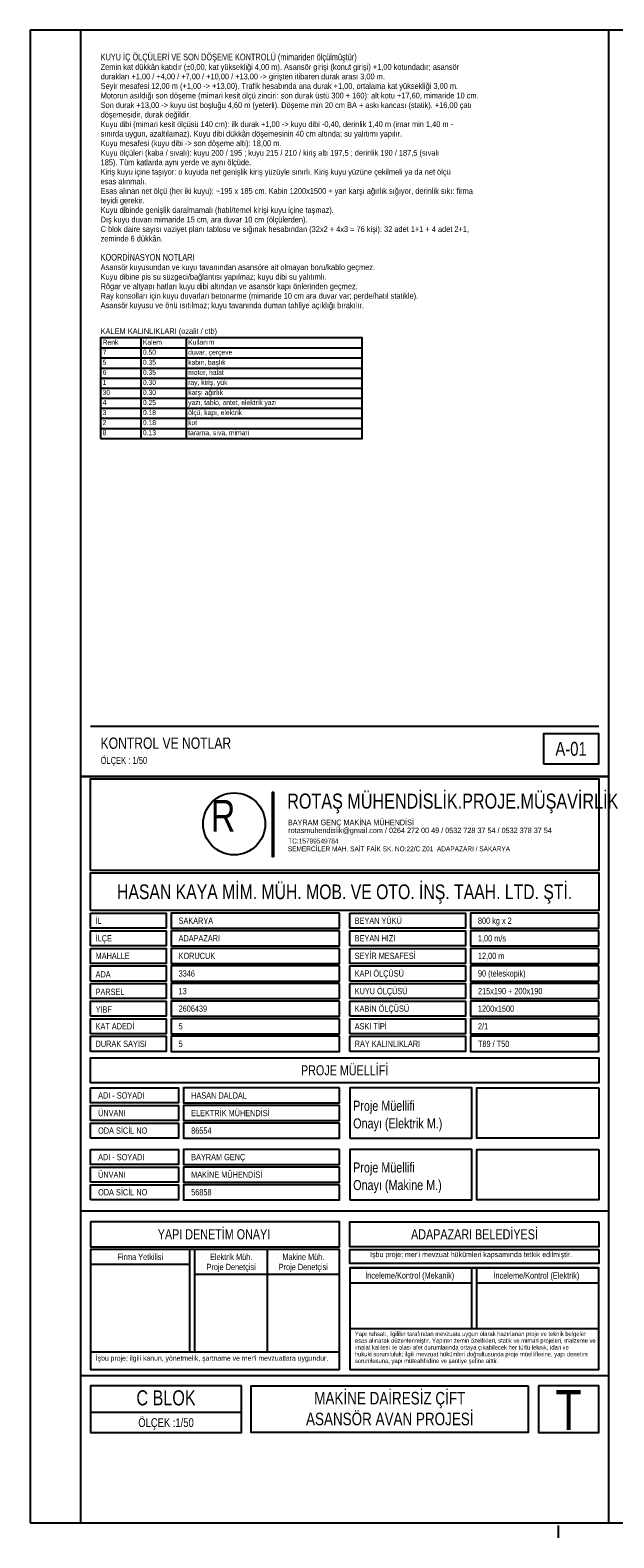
# Model space of a CAD drawing. Header units: centimetres. Extents: x 0 to 13234, y -30 to 2970.
# Tile 1 of 29: x 0 to 1160, y -30 to 2970. Entities that reach past the tile are written whole.
import ezdxf
from ezdxf.enums import TextEntityAlignment as Align

# ---------------------------------------------------------------- set-up
doc = ezdxf.new("R2010")
doc.units = ezdxf.units.CM
doc.linetypes.add('CENTER', pattern=[5.08, 3.175, -0.635, 0.635, -0.635])
for name, color, linetype in [('ASN-ANTET', 4, 'Continuous'), ('ASN-BASLIK', 5, 'Continuous'), ('ASN-CERCEVE', 7, 'Continuous'), ('ASN-EKSEN', 8, 'CENTER'), ('ASN-TABLO', 4, 'Continuous'), ('ASN-YAZI', 4, 'Continuous')]:
    doc.layers.add(name, color=color, linetype=linetype)

msp = doc.modelspace()

# ---------------------------------------------------------------- linework, layer by layer
at = {"layer": 'ASN-ANTET'}
for p, q in [((120, 1585), (1130, 1585)), ((1150, 620), (100, 620)), ((615, 544), (120, 544)), ((317.5, 339.3), (317.5, 544)), ((327.5, 339.3), (327.5, 544)), ((471.2, 544), (471.2, 339.3)), ((317.5, 514), (120, 514)), ((615, 494), (327.5, 494)), ((877.5, 385.7), (877.5, 507)), ((887.5, 385.7), (887.5, 507)), ((877.5, 477), (635, 477)), ((1130, 477), (887.5, 477)), ((1130, 385.7), (635, 385.7)), ((615, 339.3), (120, 339.3)), ((1150, 292.2), (100, 292.2)), ((420, 219.3), (120, 219.3))]:
    msp.add_line(p, q, dxfattribs=at)
msp.add_lwpolyline([(1020, 1510), (1130, 1510), (1130, 1570), (1020, 1570)], close=True, dxfattribs=at)
for points in [[(100, 0), (1150, 0), (1150, 1485), (100, 1485), (100, 0)], [(120, 1298), (120, 1480), (1130, 1480), (1130, 1298), (120, 1298)], [(483.9, 1325), (481.7, 1325), (481.7, 1453.9), (483.9, 1453.9), (483.9, 1325)], [(120, 1218), (120, 1293), (1130, 1293), (1130, 1218), (120, 1218)], [(120, 1213), (270, 1213), (270, 1183), (120, 1183), (120, 1213)], [(615, 1213), (280, 1213), (280, 1183), (615, 1183), (615, 1213)], [(635, 1213), (865, 1213), (865, 1183), (635, 1183), (635, 1213)], [(1130, 1213), (875, 1213), (875, 1183), (1130, 1183), (1130, 1213)], [(120, 1148), (120, 1178), (270, 1178), (270, 1148), (120, 1148)], [(615, 1178), (280, 1178), (280, 1148), (615, 1148), (615, 1178)], [(635, 1148), (635, 1178), (865, 1178), (865, 1148), (635, 1148)], [(1130, 1178), (875, 1178), (875, 1148), (1130, 1148), (1130, 1178)], [(120, 1143), (270, 1143), (270, 1113), (120, 1113), (120, 1143)], [(615, 1143), (280, 1143), (280, 1113), (615, 1113), (615, 1143)], [(635, 1143), (865, 1143), (865, 1113), (635, 1113), (635, 1143)], [(1130, 1143), (875, 1143), (875, 1113), (1130, 1113), (1130, 1143)], [(120, 1078), (120, 1108), (270, 1108), (270, 1078), (120, 1078)], [(615, 1108), (280, 1108), (280, 1078), (615, 1078), (615, 1108)], [(635, 1078), (635, 1108), (865, 1108), (865, 1078), (635, 1078)], [(1130, 1108), (875, 1108), (875, 1078), (1130, 1078), (1130, 1108)], [(120, 1073), (270, 1073), (270, 1043), (120, 1043), (120, 1073)], [(615, 1073), (280, 1073), (280, 1043), (615, 1043), (615, 1073)], [(635, 1073), (865, 1073), (865, 1043), (635, 1043), (635, 1073)], [(1130, 1073), (875, 1073), (875, 1043), (1130, 1043), (1130, 1073)], [(120, 1008), (120, 1038), (270, 1038), (270, 1008), (120, 1008)], [(615, 1038), (280, 1038), (280, 1008), (615, 1008), (615, 1038)], [(635, 1008), (635, 1038), (865, 1038), (865, 1008), (635, 1008)], [(1130, 1038), (875, 1038), (875, 1008), (1130, 1008), (1130, 1038)], [(120, 973), (120, 1003), (270, 1003), (270, 973), (120, 973)], [(615, 1003), (280, 1003), (280, 973), (615, 973), (615, 1003)], [(635, 973), (635, 1003), (865, 1003), (865, 973), (635, 973)], [(1130, 1003), (875, 1003), (875, 973), (1130, 973), (1130, 1003)], [(120, 938), (120, 968), (270, 968), (270, 938), (120, 938)], [(615, 968), (280, 968), (280, 938), (615, 938), (615, 968)], [(635, 938), (635, 968), (865, 968), (865, 938), (635, 938)], [(1130, 968), (875, 968), (875, 938), (1130, 938), (1130, 968)], [(120, 875.3), (120, 925.3), (1130, 925.3), (1130, 875.3), (120, 875.3)], [(120, 865.3), (295, 865.3), (295, 835.3), (120, 835.3), (120, 865.3)], [(615, 865.3), (305, 865.3), (305, 835.3), (615, 835.3), (615, 865.3)], [(635, 765.3), (877.5, 765.3), (877.5, 865.3), (635, 865.3), (635, 765.3)], [(1130, 865.3), (1130, 765.3), (887.5, 765.3), (887.5, 865.3), (1130, 865.3)], [(120, 800.3), (120, 830.3), (295, 830.3), (295, 800.3), (120, 800.3)], [(615, 830.3), (305, 830.3), (305, 800.3), (615, 800.3), (615, 830.3)], [(120, 765.3), (120, 795.3), (295, 795.3), (295, 765.3), (120, 765.3)], [(615, 795.3), (305, 795.3), (305, 765.3), (615, 765.3), (615, 795.3)], [(120, 742.7), (295, 742.7), (295, 712.7), (120, 712.7), (120, 742.7)], [(615, 742.7), (305, 742.7), (305, 712.7), (615, 712.7), (615, 742.7)], [(635, 642.7), (877.5, 642.7), (877.5, 742.7), (635, 742.7), (635, 642.7)], [(1130, 742.7), (1130, 642.7), (887.5, 642.7), (887.5, 742.7), (1130, 742.7)], [(120, 677.7), (120, 707.7), (295, 707.7), (295, 677.7), (120, 677.7)], [(615, 707.7), (305, 707.7), (305, 677.7), (615, 677.7), (615, 707.7)], [(120, 642.7), (120, 672.7), (295, 672.7), (295, 642.7), (120, 642.7)], [(615, 672.7), (305, 672.7), (305, 642.7), (615, 642.7), (615, 672.7)], [(120, 599), (120, 549), (615, 549), (615, 599), (120, 599)], [(1130, 599), (1130, 549), (635, 549), (635, 599), (1130, 599)], [(615, 305), (615, 544), (120, 544), (120, 305), (615, 305)], [(1130, 544), (1130, 516.2), (635, 516.2), (635, 544), (1130, 544)], [(635, 507), (1130, 507), (635, 507), (635, 305), (1130, 305), (1130, 507)], [(420, 272.2), (120, 272.2), (120, 179.3), (420, 179.3), (420, 272.2)], [(990, 272.2), (990, 179.3), (439.5, 179.3), (439.5, 272.2), (990, 272.2)], [(1010, 272.2), (1010, 179.3), (1130, 179.3), (1130, 272.2), (1010, 272.2)]]:
    msp.add_lwpolyline(points, dxfattribs=at)
msp.add_circle((405.4, 1390.6), 61.8, dxfattribs=at)
at = {"layer": 'ASN-CERCEVE'}
for p, q in [((1150, 0), (1150, 2970)), ((100, 1485), (1150, 1485))]:
    msp.add_line(p, q, dxfattribs=at)
for points in [[(0, 0), (13233.7, 0), (13233.7, 2970), (0, 2970)], [(100, 0), (13208.7, 0), (13208.7, 2970), (100, 2970)]]:
    msp.add_lwpolyline(points, close=True, dxfattribs=at)
at = {"layer": 'ASN-EKSEN'}
msp.add_line((1050, -30), (1050, -5), dxfattribs=at)
at = {"layer": 'ASN-TABLO'}
for p, q in [((220, 2357.7), (220, 2157.7)), ((310, 2357.7), (310, 2157.7)), ((140, 2337.7), (660, 2337.7)), ((140, 2317.7), (660, 2317.7)), ((140, 2297.7), (660, 2297.7)), ((140, 2277.7), (660, 2277.7)), ((140, 2257.7), (660, 2257.7)), ((140, 2237.7), (660, 2237.7)), ((140, 2217.7), (660, 2217.7)), ((140, 2197.7), (660, 2197.7)), ((140, 2177.7), (660, 2177.7))]:
    msp.add_line(p, q, dxfattribs=at)
msp.add_lwpolyline([(140, 2157.7), (660, 2157.7), (660, 2357.7), (140, 2357.7)], close=True, dxfattribs=at)

# ---------------------------------------------------------------- texts
at = {"layer": 'ASN-ANTET', "width": 0.8}
for s, height, p in [('A-01', 27.5, (1075, 1540)), ('HASAN KAYA MİM. MÜH. MOB. VE OTO. İNŞ. TAAH. LTD. ŞTİ.', 29.271, (625, 1255.5)), ('PROJE MÜELLİFİ', 20, (625, 900.3)), ('YAPI DENETİM ONAYI', 20, (365.3, 574)), ('ADAPAZARI BELEDİYESİ', 20, (883.1, 574)), ('Firma Yetkilisi', 12.5, (218.8, 529)), ('Proje Denetçisi', 12.5, (399.4, 509)), ('Elektrik Müh.', 12.5, (399.4, 529)), ('Proje Denetçisi', 12.5, (542.9, 509)), ('Makine Müh.', 12.5, (542.9, 529)), ('İnceleme/Kontrol (Mekanik)', 12.5, (754.4, 492)), ('İnceleme/Kontrol (Elektrik)', 12.5, (1006.1, 492)), ('C BLOK', 30, (270, 248.6)), ('MAKİNE DAİRESİZ ÇİFT', 25, (714.7, 247.9)), ('T', 80, (1070, 224.4)), ('ÖLÇEK :1/50', 17.5, (270, 199.3)), ('ASANSÖR AVAN PROJESİ', 25, (714.7, 206.6))]:
    msp.add_text(s, height=height, dxfattribs=at).set_placement(p, align=Align.MIDDLE_CENTER)
msp.add_text('ÖLÇEK : 1/50', height=14, dxfattribs=at).set_placement((140, 1510))
for s, height, p in [('ROTAŞ MÜHENDİSLİK.PROJE.MÜŞAVİRLİK', 30, (510.9, 1451)), ('R', 63, (359.1, 1438.3)), ('BAYRAM GENÇ MAKİNA MÜHENDİSİ', 11.26, (512.3, 1399.2)), ('rotasmuhendislik@gmail.com / 0264 272 00 49 / 0532 728 37 54 / 0532 378 37 54', 10.756, (512.9, 1383.1)), ('TC:15799549784', 9.68, (512.8, 1361.4)), ('SEMERCİLER MAH. SAİT FAİK SK. NO:22/C Z01  ADAPAZARI / SAKARYA', 9.68, (512.1, 1345.8)), ("İşbu proje; mer'i mevzuat hükümleri kapsamında tetkik edilmiştir.", 10.5, (675.5, 539.1)), ('Yapı ruhsatı, ilgililer tarafından mevzuata uygun olarak hazırlanan proje ve teknik belgeler', 8.67, (645.3, 380.2)), ('esas alınarak düzenlenmiştir. Yapının zemin özellikleri, statik ve mimari projeleri, malzeme ve', 8.67, (645.3, 366.8)), ("İşbu proje; ilgili kanun, yönetmelik, şartname ve mer'i mevzuatlara uygundur.", 10.2, (130.3, 332.6)), ('imalat kalitesi ile olası afet durumlarında ortaya çıkabilecek her türlü teknik, idari ve', 8.67, (645.3, 353.4)), ('hukuki sorumluluk; ilgili mevzuat hükümleri doğrultusunda proje müelliflerine, yapı denetim', 8.67, (645.3, 339.9)), ('sorumlusuna, yapı müteahhidine ve şantiye şefine aittir.', 8.67, (645.3, 326.5))]:
    msp.add_text(s, height=height, dxfattribs=at).set_placement(p, align=Align.TOP_LEFT)
for s, p in [('İL', (130, 1198)), ('SAKARYA', (295, 1198)), ('BEYAN YÜKÜ', (645, 1198)), ('800 kg x 2', (890, 1198)), ('İLÇE', (130, 1163)), ('1,00 m/s', (890, 1163)), ('ADAPAZARI', (295, 1163)), ('BEYAN HIZI', (645, 1163)), ('MAHALLE', (130, 1128)), ('KORUCUK', (295, 1128)), ('SEYİR MESAFESİ', (645, 1128)), ('12,00 m', (890, 1128)), ('ADA', (130, 1091.4)), ('3346', (295, 1093)), ('KAPI ÖLÇÜSÜ', (645, 1093)), ('90 (teleskopik)', (890, 1093)), ('PARSEL', (130, 1056.4)), ('13', (295, 1058)), ('KUYU ÖLÇÜSÜ', (645, 1058)), ('215x190 + 200x190', (890, 1058)), ('YİBF', (130, 1021.4)), ('2606439', (295, 1023)), ('KABİN ÖLÇÜSÜ', (645, 1023)), ('1200x1500', (890, 1023)), ('KAT ADEDİ', (130, 988)), ('5', (295, 988)), ('ASKI TİPİ', (645, 988)), ('2/1', (890, 988)), ('T89 / T50', (890, 953)), ('DURAK SAYISI', (130, 953)), ('5', (295, 953)), ('RAY KALINLIKLARI', (645, 953.2)), ('ADI - SOYADI', (135, 850.3)), ('HASAN DALDAL', (320, 850.3)), ('ÜNVANI', (135, 815.3)), ('ELEKTRİK MÜHENDİSİ', (320, 815.3)), ('ODA SİCİL NO', (135, 780.3)), ('86554', (320, 780.3)), ('ADI - SOYADI', (135, 727.7)), ('BAYRAM GENÇ', (320, 727.7)), ('ÜNVANI', (135, 692.7)), ('MAKİNE MÜHENDİSİ', (320, 692.7)), ('ODA SİCİL NO', (135, 657.7)), ('56858', (320, 657.7))]:
    msp.add_text(s, height=12.5, dxfattribs=at).set_placement(p, align=Align.MIDDLE_LEFT)
for s, p in [('Proje Müellifi', (642, 813.7)), ('Onayı (Elektrik M.)', (642, 778.7)), ('Proje Müellifi', (642, 691)), ('Onayı (Makine M.)', (642, 656))]:
    msp.add_text(s, height=20, dxfattribs=at).set_placement(p, align=Align.BOTTOM_LEFT)
at = {"layer": 'ASN-BASLIK', "width": 0.8}
for s, height, p in [('KUYU İÇ ÖLÇÜLERİ VE SON DÖŞEME KONTROLÜ (mimariden ölçülmüştür)', 13.225, (140, 2910)), ('KOORDİNASYON NOTLARI', 13.225, (140, 2511.5)), ('KALEM KALINLIKLARI (ozalit / ctb)', 11, (140, 2365.7)), ('Renk', 10, (144, 2344.1)), ('Kalem', 10, (224, 2344.1)), ('Kullanım', 10, (314, 2344.1)), ('KONTROL VE NOTLAR', 22.5, (140, 1540))]:
    msp.add_text(s, height=height, dxfattribs=at).set_placement(p)
at = {"layer": 'ASN-TABLO', "width": 0.8}
for s, p in [('5', (144, 2304.1)), ('7', (144, 2324.1)), ('0.50', (224, 2324.1)), ('0.35', (224, 2304.1)), ('duvar, çerçeve', (314, 2324.1)), ('kabin, başlık', (314, 2304.1)), ('6', (144, 2284.1)), ('0.35', (224, 2284.1)), ('motor, halat', (314, 2284.1)), ('30', (144, 2244.1)), ('1', (144, 2264.1)), ('0.30', (224, 2264.1)), ('0.30', (224, 2244.1)), ('ray, kiriş, yük', (314, 2264.1)), ('karşı ağırlık', (314, 2244.1)), ('4', (144, 2224.1)), ('0.25', (224, 2224.1)), ('yazı, tablo, antet, elektrik yazı', (314, 2224.1)), ('3', (144, 2204.1)), ('2', (144, 2184.1)), ('0.18', (224, 2204.1)), ('0.18', (224, 2184.1)), ('ölçü, kapı, elektrik', (314, 2204.1)), ('kot', (314, 2184.1)), ('8', (144, 2164.1)), ('0.13', (224, 2164.1)), ('tarama, sıva, mimari', (314, 2164.1))]:
    msp.add_text(s, height=10, dxfattribs=at).set_placement(p)
at = {"layer": 'ASN-YAZI', "width": 0.8}
for s, p in [('Zemin kat dükkân katıdır (%%p0,00, kat yüksekliği 4,00 m). Asansör girişi (konut girişi) +1,00 kotundadır; asansör', (140, 2891)), ('durakları +1,00 / +4,00 / +7,00 / +10,00 / +13,00 -> girişten itibaren durak arası 3,00 m.', (140, 2872.1)), ('Seyir mesafesi 12,00 m (+1,00 -> +13,00). Trafik hesabında ana durak +1,00, ortalama kat yüksekliği 3,00 m.', (140, 2853.1)), ('Son durak +13,00 -> kuyu üst boşluğu 4,60 m (yeterli). Döşeme min 20 cm BA + askı kancası (statik). +16,00 çatı', (140, 2815.1)), ('Motorun asıldığı son döşeme (mimari kesit ölçü zinciri: son durak üstü 300 + 160): alt kotu +17,60, mimaride 10 cm.', (140, 2834.1)), ('döşemesidir, durak değildir.', (140, 2796.2)), ('Kuyu dibi (mimari kesit ölçüsü 140 cm): ilk durak +1,00 -> kuyu dibi -0,40, derinlik 1,40 m (imar min 1,40 m -', (140, 2777.2)), ('sınırda uygun, azaltılamaz). Kuyu dibi dükkân döşemesinin 40 cm altında; su yalıtımı yapılır.', (140, 2758.2)), ('Kuyu mesafesi (kuyu dibi -> son döşeme altı): 18,00 m.', (140, 2739.2)), ('Kuyu ölçüleri (kaba / sıvalı): kuyu 200 / 195 ; kuyu 215 / 210 / kiriş altı 197,5 ; derinlik 190 / 187,5 (sıvalı', (140, 2720.2)), ('185). Tüm katlarda aynı yerde ve aynı ölçüde.', (140, 2701.3)), ('esas alınmalı.', (140, 2663.3)), ('Kiriş kuyu içine taşıyor: o kuyuda net genişlik kiriş yüzüyle sınırlı. Kiriş kuyu yüzüne çekilmeli ya da net ölçü', (140, 2682.3)), ('Esas alınan net ölçü (her iki kuyu): ~195 x 185 cm. Kabin 1200x1500 + yan karşı ağırlık sığıyor, derinlik sıkı: firma', (140, 2644.3)), ('teyidi gerekir.', (140, 2625.4)), ('Kuyu dibinde genişlik daralmamalı (hatıl/temel kirişi kuyu içine taşmaz).', (140, 2606.4)), ('C blok daire sayısı vaziyet planı tablosu ve sığınak hesabından (32x2 + 4x3 = 76 kişi): 32 adet 1+1 + 4 adet 2+1,', (140, 2568.4)), ('Dış kuyu duvarı mimaride 15 cm, ara duvar 10 cm (ölçülerden).', (140, 2587.4)), ('zeminde 6 dükkân.', (140, 2549.5)), ('Asansör kuyusundan ve kuyu tavanından asansöre ait olmayan boru/kablo geçmez.', (140, 2492.6)), ('Kuyu dibine pis su süzgeci/bağlantısı yapılmaz; kuyu dibi su yalıtımlı.', (140, 2473.6)), ('Rögar ve altyapı hatları kuyu dibi altından ve asansör kapı önlerinden geçmez.', (140, 2454.6)), ('Asansör kuyusu ve önü ısıtılmaz; kuyu tavanında duman tahliye açıklığı bırakılır.', (140, 2416.7)), ('Ray konsolları için kuyu duvarları betonarme (mimaride 10 cm ara duvar var; perde/hatıl statikle).', (140, 2435.6))]:
    msp.add_text(s, height=11.5, dxfattribs=at).set_placement(p)

doc.saveas('drawing.dxf')
